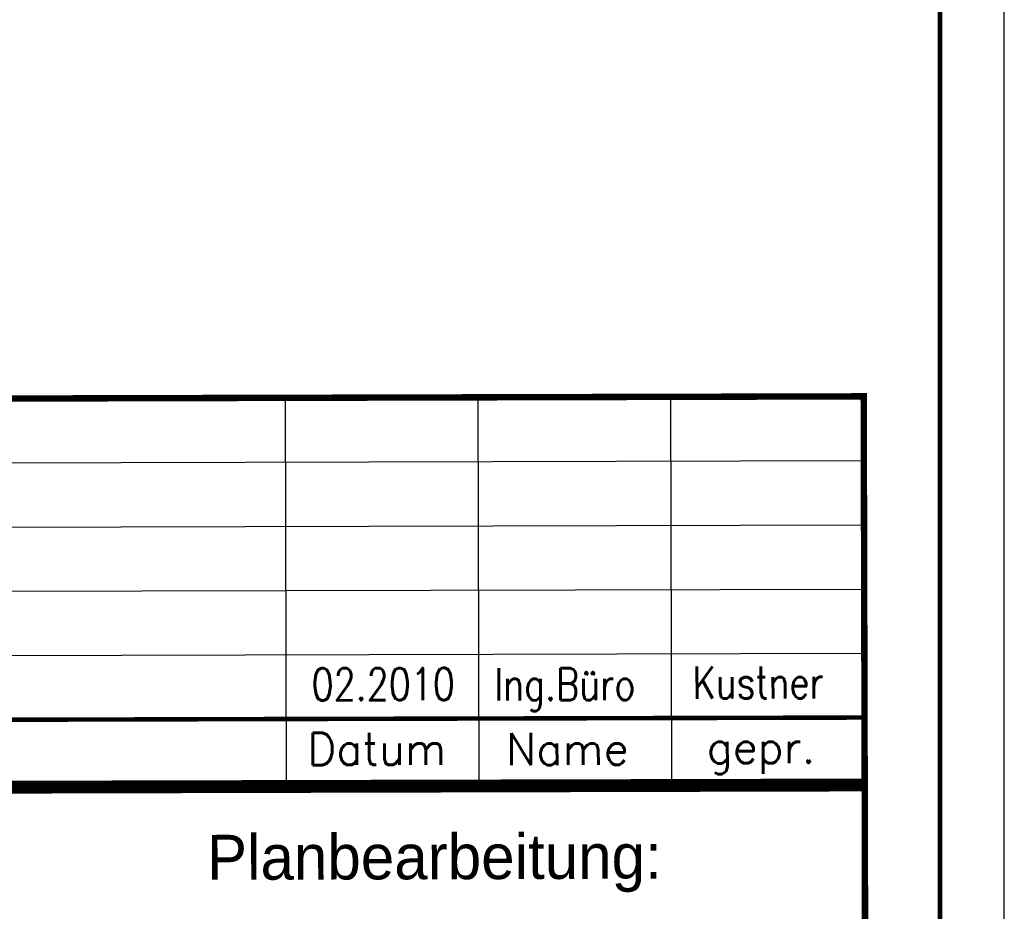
# Model space of a CAD drawing. Extents: x 0 to 1135, y 0 to 594.
# Tile 36 of 44: x 1058 to 1135, y 72 to 141. Entities that reach past the tile are written whole.
import ezdxf
from ezdxf.enums import TextEntityAlignment as Align

# ---------------------------------------------------------------- set-up
doc = ezdxf.new("R2010")
doc.units = 0
doc.header["$LTSCALE"] = 2
doc.header["$MEASUREMENT"] = 0
doc.linetypes.add('AUSGEZOGEN', pattern=[0])
doc.layers.add('LEGENDE', color=7, linetype='AUSGEZOGEN')
doc.layers.add('RAHMEN', color=250, linetype='AUSGEZOGEN')
doc.styles.add('ROMANS', font='romans.shx', dxfattribs={"width": 0.8})
doc.styles.add('UNIR-H', font='unir_h.shx', dxfattribs={"width": 0.8})

msp = doc.modelspace()

# ---------------------------------------------------------------- linework, layer by layer
at = {"layer": 'LEGENDE'}
for p, q in [((1079.136, 81.556), (1079.059, 111.556)), ((1094.136, 81.595), (1094.059, 111.595)), ((1109.136, 81.633), (1109.059, 111.633)), ((959.072, 106.248), (1124.072, 106.672)), ((959.085, 101.248), (1124.084, 101.672)), ((959.098, 96.248), (1124.097, 96.672)), ((959.111, 91.248), (1124.11, 91.672))]:
    msp.add_line(p, q, dxfattribs=at)
for points, const_width in [([(1124.059, 111.672), (959.059, 111.248)], 0.5), ([(1124.136, 81.422), (1124.058, 111.922)], 0.5), ([(959.123, 86.248), (1124.123, 86.672)], 0.35), ([(1124.387, 81.173), (958.888, 80.747)], 0.5), ([(959.136, 81.248), (1124.136, 81.672)], 0.5), ([(1124.317, 10.922), (1124.136, 81.422)], 0.5)]:
    msp.add_lwpolyline(points, dxfattribs=dict(at, const_width=const_width))
at = {"layer": 'RAHMEN'}
msp.add_line((1135, 0), (1135, 594), dxfattribs=at)
at = {"layer": 'RAHMEN', "const_width": 0.35}
msp.add_lwpolyline([(25, 5), (1130, 5), (1130, 589), (25, 589), (25, 5)], dxfattribs=at)

# ---------------------------------------------------------------- texts
at = {"layer": 'LEGENDE', "style": 'ROMANS', "width": 0.8}
for s, p in [('02.2010', (1081.1, 88.006)), ('Ing.Büro', (1095.32, 88.003)), ('Kustner', (1110.746, 88.138))]:
    msp.add_text(s, height=2.5, rotation=0.14716, dxfattribs=at).set_placement(p)
at = {"layer": 'LEGENDE', "style": 'ROMANS'}
for s, p in [('Datum', (1080.764, 82.97)), ('Name', (1096.232, 82.967)), ('gepr.', (1111.842, 83.102))]:
    msp.add_text(s, height=2.5, rotation=0.14716, dxfattribs=at).set_placement(p)
at = {"layer": 'LEGENDE', "style": 'UNIR-H'}
msp.add_text('Planbearbeitung:', height=3.5, rotation=0.14716, dxfattribs=at).set_placement((1090.655, 74.086), align=Align.CENTER)

doc.saveas('drawing.dxf')
